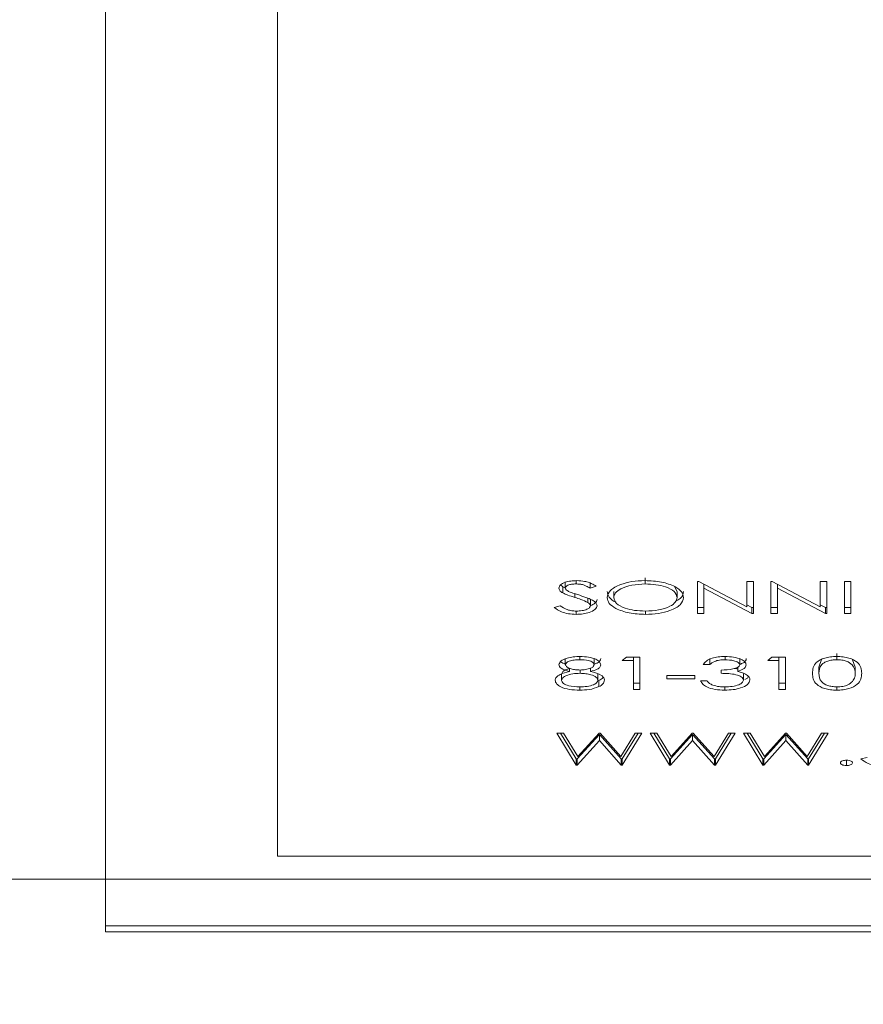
# Model space of a CAD drawing. Header units: millimetres. Extents: x 7483 to 13091, y 8111 to 13871.
# Tile 214 of 256: x 10453.1 to 10454.33, y 9250.18 to 9251.62. Entities that reach past the tile are written whole.
import ezdxf

# ---------------------------------------------------------------- set-up
doc = ezdxf.new("R2010")
doc.units = ezdxf.units.MM
doc.layers.add('_A_WYCIERACZKA', color=7, linetype='Continuous', lineweight=5, true_color=0xa5a5a5)
doc.layers.add('wymiary', color=7, linetype='Continuous', lineweight=5, true_color=0xb2b2b2)
doc.layers.add('_A_ŚLUSARKA WYPEŁNIENIE', color=7, linetype='Continuous', true_color=0x4c4a44)

# ---------------------------------------------------------------- blocks, each defined once
blk = doc.blocks.new('fgdgdgdfg')
at = {"layer": '_A_ŚLUSARKA WYPEŁNIENIE', "lineweight": 9}
h = blk.add_hatch(dxfattribs=at)
h.set_pattern_fill('HONEY', color=0, angle=180)
h.set_pattern_definition([(180, (56132.2607, -3400.6895), (-4.7625, 2.74963064), [3.175, -6.35]), (60, (56132.2607, -3400.6895), (4.76249999, 2.74963066), [3.175, -6.35]), (120, (56132.2607, -3400.6895), (-1e-08, 5.49926131), [-6.35, 3.175])])
h.paths.add_polyline_path([(5818.2291, 11642.9333), (5818.2291, 11484.9333), (6001.2291, 11484.9333), (6001.2291, 11642.9333)])
blk = doc.blocks.new('A$C68926FC6')
at = {"color": 7, "linetype": 'Continuous'}
for p, q in [((769.994, -2.235), (719.994, -2.235)), ((769.994, -57.4), (769.994, -2.235)), ((769.994, -2.325), (719.994, -2.325)), ((767.494, -3.338), (722.494, -3.338)), ((767.494, -56.297), (767.494, -3.338)), ((759.213, -4.656), (759.213, -4.734)), ((759.477, -5.129), (759.763, -4.662)), ((759.763, -4.662), (759.776, -4.662)), ((759.763, -4.662), (759.763, -4.752)), ((759.776, -4.662), (760.095, -5.019)), ((759.776, -4.662), (759.776, -4.752)), ((760.095, -5.019), (760.417, -4.662)), ((760.417, -4.662), (760.431, -4.662)), ((760.417, -4.662), (760.417, -4.752)), ((760.431, -4.662), (760.712, -5.129)), ((760.431, -4.662), (760.431, -4.752)), ((760.834, -5.129), (761.12, -4.662)), ((761.12, -4.662), (761.133, -4.662)), ((761.12, -4.662), (761.12, -4.752)), ((761.133, -4.662), (761.452, -5.019)), ((761.133, -4.662), (761.133, -4.752)), ((761.452, -5.019), (761.774, -4.662)), ((761.774, -4.662), (761.787, -4.662)), ((761.774, -4.662), (761.774, -4.752)), ((761.787, -4.662), (762.069, -5.129)), ((761.787, -4.662), (761.787, -4.752)), ((762.191, -5.129), (762.476, -4.662)), ((762.476, -4.662), (762.49, -4.662)), ((762.476, -4.662), (762.476, -4.752)), ((762.49, -4.662), (762.808, -5.019)), ((762.49, -4.662), (762.49, -4.752)), ((762.808, -5.019), (763.131, -4.662)), ((763.131, -4.662), (763.144, -4.662)), ((763.131, -4.662), (763.131, -4.752)), ((763.144, -4.662), (763.426, -5.129)), ((763.144, -4.662), (763.144, -4.752)), ((759.002, -4.752), (758.913, -4.776)), ((759.532, -5.129), (759.763, -4.752)), ((759.783, -4.789), (759.574, -5.129)), ((759.763, -4.752), (759.776, -4.752)), ((759.776, -4.752), (760.095, -5.109)), ((760.085, -5.129), (759.783, -4.789)), ((760.095, -5.109), (760.417, -4.752)), ((760.407, -4.787), (760.099, -5.129)), ((760.614, -5.129), (760.407, -4.787)), ((760.417, -4.752), (760.431, -4.752)), ((760.431, -4.752), (760.658, -5.129)), ((760.889, -5.129), (761.12, -4.752)), ((761.139, -4.789), (760.931, -5.129)), ((761.12, -4.752), (761.133, -4.752)), ((761.133, -4.752), (761.452, -5.109)), ((761.442, -5.129), (761.139, -4.789)), ((761.452, -5.109), (761.774, -4.752)), ((761.764, -4.787), (761.456, -5.129)), ((761.971, -5.129), (761.764, -4.787)), ((761.774, -4.752), (761.787, -4.752)), ((761.787, -4.752), (762.015, -5.129)), ((762.246, -5.129), (762.476, -4.752)), ((762.496, -4.789), (762.288, -5.129)), ((762.476, -4.752), (762.49, -4.752)), ((762.49, -4.752), (762.808, -5.109)), ((762.799, -5.129), (762.496, -4.789)), ((762.808, -5.109), (763.131, -4.752)), ((763.12, -4.787), (762.812, -5.129)), ((763.328, -5.129), (763.12, -4.787)), ((763.131, -4.752), (763.144, -4.752)), ((763.144, -4.752), (763.372, -5.129)), ((759.574, -5.129), (759.477, -5.129)), ((760.099, -5.129), (760.085, -5.129)), ((760.095, -5.019), (760.095, -5.109)), ((760.712, -5.129), (760.614, -5.129)), ((760.931, -5.129), (760.834, -5.129)), ((761.456, -5.129), (761.442, -5.129)), ((761.452, -5.019), (761.452, -5.109)), ((762.069, -5.129), (761.971, -5.129)), ((762.288, -5.129), (762.191, -5.129)), ((762.812, -5.129), (762.799, -5.129)), ((762.808, -5.019), (762.808, -5.109)), ((763.426, -5.129), (763.328, -5.129)), ((759.354, -5.754), (759.354, -5.802)), ((760.102, -5.765), (760.196, -5.765)), ((760.102, -6.233), (760.102, -5.765)), ((760.102, -5.855), (760.196, -5.855)), ((760.196, -5.765), (760.196, -6.185)), ((760.983, -5.754), (760.983, -5.801)), ((762.218, -5.765), (762.313, -5.765)), ((762.218, -6.233), (762.218, -5.765)), ((762.218, -5.855), (762.313, -5.855)), ((762.313, -5.765), (762.313, -6.185)), ((762.814, -5.805), (762.814, -5.895)), ((763.095, -5.754), (763.095, -5.802)), ((759.084, -5.999), (759.084, -6.089)), ((759.613, -5.999), (759.613, -6.089)), ((760.712, -5.9), (760.712, -5.99)), ((761.038, -5.999), (761.038, -6.047)), ((761.336, -5.891), (761.241, -5.891)), ((761.418, -5.969), (761.418, -5.921)), ((761.418, -5.921), (761.825, -5.921)), ((761.825, -5.969), (761.418, -5.969)), ((761.825, -5.921), (761.825, -5.969)), ((762.814, -5.895), (762.835, -5.888)), ((762.829, -5.901), (762.829, -5.99)), ((763.088, -5.999), (763.088, -6.047)), ((763.358, -5.896), (763.358, -5.986)), ((759.084, -6.089), (759.123, -6.193)), ((759.577, -6.202), (759.613, -6.089)), ((760.766, -6.123), (760.766, -6.213)), ((760.795, -6.027), (760.795, -6.087)), ((761.201, -6.125), (761.296, -6.125)), ((761.201, -6.125), (761.201, -6.214)), ((762.883, -6.125), (762.883, -6.215)), ((762.938, -6.026), (762.938, -6.073)), ((763.244, -6.026), (763.244, -6.075)), ((763.304, -6.124), (763.304, -6.214)), ((759.351, -6.197), (759.351, -6.286)), ((760.297, -6.233), (760.102, -6.233)), ((760.196, -6.185), (760.359, -6.185)), ((760.196, -6.185), (760.196, -6.233)), ((760.359, -6.185), (760.297, -6.233)), ((760.979, -6.197), (760.979, -6.244)), ((762.414, -6.233), (762.218, -6.233)), ((762.313, -6.185), (762.476, -6.185)), ((762.313, -6.185), (762.313, -6.233)), ((762.476, -6.185), (762.414, -6.233)), ((763.094, -6.197), (763.094, -6.244)), ((759.147, -7.336), (759.147, -6.869)), ((759.147, -6.869), (759.242, -6.869)), ((759.242, -6.869), (759.242, -7.336)), ((759.498, -6.869), (759.519, -6.869)), ((759.498, -7.336), (759.498, -6.869)), ((759.519, -6.869), (760.217, -7.236)), ((759.519, -6.869), (759.519, -6.959)), ((760.217, -6.869), (760.312, -6.869)), ((760.217, -7.236), (760.217, -6.869)), ((760.312, -6.869), (760.312, -7.336)), ((760.567, -6.869), (760.589, -6.869)), ((760.567, -7.336), (760.567, -6.869)), ((760.589, -6.869), (761.287, -7.236)), ((760.589, -6.869), (760.589, -6.959)), ((761.287, -6.869), (761.381, -6.869)), ((761.287, -7.236), (761.287, -6.869)), ((761.381, -6.869), (761.381, -7.336)), ((762.137, -6.857), (762.137, -6.905)), ((763.145, -6.857), (763.145, -6.905)), ((759.147, -6.959), (759.242, -6.959)), ((759.498, -6.959), (759.519, -6.959)), ((759.519, -6.959), (759.593, -6.997)), ((759.593, -6.968), (759.593, -7.336)), ((760.292, -7.336), (759.593, -6.968)), ((760.217, -6.959), (760.312, -6.959)), ((760.567, -6.959), (760.589, -6.959)), ((760.589, -6.959), (760.662, -6.997)), ((760.662, -6.968), (760.662, -7.336)), ((761.362, -7.336), (760.662, -6.968)), ((761.287, -6.959), (761.381, -6.959)), ((762.937, -6.984), (762.937, -7.074)), ((763.466, -6.959), (763.377, -6.983)), ((761.678, -7.103), (761.678, -7.192)), ((762.6, -7.1), (762.6, -7.19)), ((762.975, -7.03), (762.975, -7.093)), ((763.166, -7.104), (763.166, -7.158)), ((760.217, -7.236), (760.217, -7.296)), ((761.287, -7.236), (761.287, -7.296)), ((761.678, -7.192), (761.713, -7.261)), ((762.141, -7.3), (762.141, -7.39)), ((762.856, -7.269), (762.942, -7.24)), ((762.942, -7.24), (762.942, -7.312)), ((763.148, -7.3), (763.148, -7.347)), ((763.304, -7.241), (763.304, -7.331)), ((763.304, -7.243), (763.339, -7.257)), ((763.339, -7.168), (763.339, -7.257)), ((763.339, -7.257), (763.375, -7.286)), ((759.242, -7.336), (759.147, -7.336)), ((759.593, -7.336), (759.498, -7.336)), ((760.312, -7.336), (760.292, -7.336)), ((760.662, -7.336), (760.567, -7.336)), ((761.381, -7.336), (761.362, -7.336))]:
    blk.add_line(p, q, dxfattribs=at)
for points, knots in [([(758.681, -4.65), (758.72, -4.652), (758.798, -4.655), (758.919, -4.691), (758.971, -4.729), (759.002, -4.752)], [0, 0, 0, 0, 0.279812, 0.5596774, 1, 1, 1, 1]), ([(759.125, -4.695), (759.126, -4.689), (759.129, -4.678), (759.153, -4.665), (759.182, -4.657), (759.203, -4.657), (759.213, -4.656)], [0, 0, 0, 0, 0.279612, 0.559331, 0.779785, 1, 1, 1, 1]), ([(759.213, -4.734), (759.2, -4.733), (759.174, -4.732), (759.145, -4.721), (759.127, -4.709), (759.125, -4.7), (759.125, -4.695)], [0, 0, 0, 0, 0.279262, 0.559148, 0.779487, 1, 1, 1, 1]), ([(759.213, -4.656), (759.226, -4.657), (759.252, -4.658), (759.28, -4.669), (759.298, -4.682), (759.3, -4.691), (759.301, -4.695)], [0, 0, 0, 0, 0.279648, 0.559336, 0.779634, 1, 1, 1, 1]), ([(759.301, -4.695), (759.299, -4.701), (759.296, -4.712), (759.272, -4.725), (759.243, -4.733), (759.223, -4.734), (759.213, -4.734)], [0, 0, 0, 0, 0.279572, 0.559129, 0.779221, 1, 1, 1, 1]), ([(758.989, -5.999), (758.995, -5.943), (759.004, -5.859), (759.148, -5.781), (759.261, -5.757), (759.323, -5.755), (759.354, -5.754)], [0, 0, 0, 0, 0.4993785, 0.7487226, 0.8743702, 1, 1, 1, 1]), ([(759.351, -5.801), (759.322, -5.803), (759.264, -5.806), (759.175, -5.833), (759.143, -5.863), (759.124, -5.882)], [0, 0, 0, 0, 0.280325, 0.560843, 1, 1, 1, 1]), ([(759.613, -5.999), (759.612, -5.955), (759.611, -5.89), (759.509, -5.826), (759.424, -5.805), (759.375, -5.803), (759.351, -5.801)], [0, 0, 0, 0, 0.500311, 0.74911, 0.874698, 1, 1, 1, 1]), ([(759.354, -5.754), (759.385, -5.755), (759.447, -5.757), (759.559, -5.781), (759.698, -5.86), (759.704, -5.943), (759.708, -5.999)], [0, 0, 0, 0, 0.12554, 0.251107, 0.500263, 1, 1, 1, 1]), ([(760.617, -5.904), (760.625, -5.881), (760.64, -5.835), (760.739, -5.785), (760.86, -5.758), (760.942, -5.755), (760.983, -5.754)], [0, 0, 0, 0, 0.279295, 0.558865, 0.779255, 1, 1, 1, 1]), ([(760.982, -5.801), (760.945, -5.802), (760.872, -5.805), (760.783, -5.829), (760.723, -5.862), (760.716, -5.888), (760.712, -5.9)], [0, 0, 0, 0, 0.280502, 0.560128, 0.780326, 1, 1, 1, 1]), ([(761.158, -5.827), (761.128, -5.818), (761.073, -5.803), (761.01, -5.802), (760.982, -5.801)], [0, 0, 0, 0, 0.558684, 1, 1, 1, 1]), ([(760.983, -5.754), (761.032, -5.755), (761.129, -5.759), (761.243, -5.795), (761.31, -5.842), (761.327, -5.875), (761.336, -5.891)], [0, 0, 0, 0, 0.279904, 0.558984, 0.779239, 1, 1, 1, 1]), ([(761.241, -5.891), (761.232, -5.878), (761.214, -5.853), (761.175, -5.835), (761.158, -5.827)], [0, 0, 0, 0, 0.560757, 1, 1, 1, 1]), ([(762.734, -5.902), (762.738, -5.882), (762.746, -5.846), (762.793, -5.817), (762.814, -5.805)], [0, 0, 0, 0, 0.55933, 1, 1, 1, 1]), ([(762.814, -5.805), (762.86, -5.788), (762.941, -5.757), (763.048, -5.755), (763.095, -5.754)], [0, 0, 0, 0, 0.557849, 1, 1, 1, 1]), ([(763.094, -5.801), (763.057, -5.803), (762.985, -5.805), (762.897, -5.829), (762.839, -5.863), (762.832, -5.888), (762.829, -5.901)], [0, 0, 0, 0, 0.28059, 0.560007, 0.78021, 1, 1, 1, 1]), ([(763.358, -5.896), (763.352, -5.881), (763.34, -5.849), (763.242, -5.808), (763.15, -5.804), (763.094, -5.801)], [0, 0, 0, 0, 0.279833, 0.56026, 1, 1, 1, 1]), ([(763.095, -5.754), (763.146, -5.755), (763.248, -5.758), (763.367, -5.796), (763.439, -5.845), (763.448, -5.88), (763.453, -5.898)], [0, 0, 0, 0, 0.280556, 0.559269, 0.779809, 1, 1, 1, 1]), ([(759.354, -6.245), (759.323, -6.243), (759.261, -6.241), (759.147, -6.217), (759.004, -6.139), (758.995, -6.055), (758.989, -5.999)], [0, 0, 0, 0, 0.125631, 0.251182, 0.500595, 1, 1, 1, 1]), ([(759.124, -5.882), (759.11, -5.903), (759.086, -5.942), (759.085, -5.981), (759.084, -5.999)], [0, 0, 0, 0, 0.559588, 1, 1, 1, 1]), ([(759.084, -5.999), (759.088, -6.042), (759.094, -6.107), (759.193, -6.172), (759.278, -6.193), (759.327, -6.195), (759.351, -6.197)], [0, 0, 0, 0, 0.500045, 0.748949, 0.874572, 1, 1, 1, 1]), ([(759.351, -6.197), (759.375, -6.196), (759.424, -6.193), (759.488, -6.177), (759.539, -6.154), (759.61, -6.097), (759.611, -6.043), (759.613, -5.999)], [0, 0, 0, 0, 0.125105, 0.250415, 0.375476, 0.500822, 1, 1, 1, 1]), ([(759.708, -5.999), (759.704, -6.055), (759.699, -6.124), (759.6, -6.195), (759.531, -6.222), (759.447, -6.241), (759.385, -6.243), (759.354, -6.245)], [0, 0, 0, 0, 0.498719, 0.624163, 0.749472, 0.874714, 1, 1, 1, 1]), ([(760.68, -5.987), (760.66, -5.973), (760.624, -5.947), (760.619, -5.917), (760.617, -5.904)], [0, 0, 0, 0, 0.559455, 1, 1, 1, 1]), ([(760.644, -5.946), (760.646, -5.94), (760.651, -5.925), (760.676, -5.914), (760.691, -5.908)], [0, 0, 0, 0, 0.426791, 1, 1, 1, 1]), ([(760.795, -6.027), (760.77, -6.021), (760.726, -6.011), (760.694, -5.995), (760.68, -5.987)], [0, 0, 0, 0, 0.559822, 1, 1, 1, 1]), ([(760.712, -5.9), (760.714, -5.908), (760.717, -5.925), (760.75, -5.954), (760.848, -5.994), (760.962, -5.997), (761.038, -5.999)], [0, 0, 0, 0, 0.1255904, 0.2511977, 0.5006054, 1, 1, 1, 1]), ([(762.938, -6.026), (762.878, -6.01), (762.795, -5.987), (762.74, -5.937), (762.736, -5.913), (762.734, -5.902)], [0, 0, 0, 0, 0.558244, 0.779071, 1, 1, 1, 1]), ([(762.754, -5.945), (762.755, -5.941), (762.762, -5.922), (762.791, -5.907), (762.814, -5.895)], [0, 0, 0, 0, 0.202268, 1, 1, 1, 1]), ([(762.829, -5.901), (762.835, -5.916), (762.847, -5.947), (762.923, -5.978), (763.004, -5.996), (763.06, -5.998), (763.088, -5.999)], [0, 0, 0, 0, 0.278303, 0.558559, 0.779175, 1, 1, 1, 1]), ([(763.088, -5.999), (763.125, -5.998), (763.199, -5.995), (763.287, -5.969), (763.347, -5.935), (763.354, -5.909), (763.358, -5.896)], [0, 0, 0, 0, 0.280269, 0.560127, 0.78034, 1, 1, 1, 1]), ([(763.453, -5.898), (763.449, -5.913), (763.442, -5.944), (763.371, -5.993), (763.292, -6.013), (763.244, -6.026)], [0, 0, 0, 0, 0.2799734, 0.5598717, 1, 1, 1, 1]), ([(763.244, -6.067), (763.26, -6.063), (763.3, -6.053), (763.347, -6.024), (763.354, -5.999), (763.358, -5.986)], [0, 0, 0, 0, 0.235775, 0.618343, 1, 1, 1, 1]), ([(760.671, -6.123), (760.673, -6.112), (760.677, -6.091), (760.715, -6.055), (760.765, -6.038), (760.795, -6.027)], [0, 0, 0, 0, 0.280538, 0.560864, 1, 1, 1, 1]), ([(760.98, -6.245), (760.938, -6.242), (760.852, -6.238), (760.749, -6.208), (760.684, -6.168), (760.676, -6.138), (760.671, -6.123)], [0, 0, 0, 0, 0.280077, 0.559912, 0.78012, 1, 1, 1, 1]), ([(760.671, -6.213), (760.673, -6.202), (760.677, -6.181), (760.708, -6.15), (760.747, -6.136), (760.766, -6.129)], [0, 0, 0, 0, 0.330678, 0.661047, 1, 1, 1, 1]), ([(761.038, -6.047), (760.978, -6.049), (760.888, -6.053), (760.801, -6.08), (760.771, -6.104), (760.768, -6.117), (760.766, -6.123)], [0, 0, 0, 0, 0.499387, 0.748996, 0.874556, 1, 1, 1, 1]), ([(760.766, -6.123), (760.772, -6.136), (760.782, -6.16), (760.864, -6.19), (760.935, -6.194), (760.979, -6.197)], [0, 0, 0, 0, 0.278888, 0.560173, 1, 1, 1, 1]), ([(760.795, -6.057), (760.803, -6.062), (760.816, -6.069), (760.836, -6.07), (760.842, -6.071)], [0, 0, 0, 0, 0.669221, 1, 1, 1, 1]), ([(760.979, -6.197), (761.007, -6.196), (761.062, -6.194), (761.149, -6.17), (761.181, -6.142), (761.201, -6.125)], [0, 0, 0, 0, 0.28077, 0.560339, 1, 1, 1, 1]), ([(761.296, -6.125), (761.283, -6.143), (761.259, -6.179), (761.178, -6.218), (761.08, -6.241), (761.014, -6.243), (760.98, -6.245)], [0, 0, 0, 0, 0.280253, 0.559738, 0.779797, 1, 1, 1, 1]), ([(762.788, -6.123), (762.79, -6.112), (762.795, -6.088), (762.845, -6.052), (762.903, -6.036), (762.938, -6.026)], [0, 0, 0, 0, 0.280173, 0.560302, 1, 1, 1, 1]), ([(763.088, -6.245), (763.046, -6.242), (762.962, -6.238), (762.863, -6.208), (762.8, -6.167), (762.792, -6.138), (762.788, -6.123)], [0, 0, 0, 0, 0.279957, 0.55964, 0.779984, 1, 1, 1, 1]), ([(762.788, -6.213), (762.791, -6.202), (762.796, -6.178), (762.831, -6.15), (762.868, -6.139), (762.883, -6.134)], [0, 0, 0, 0, 0.373052, 0.746045, 1, 1, 1, 1]), ([(763.09, -6.047), (763.062, -6.048), (763.006, -6.051), (762.938, -6.07), (762.893, -6.096), (762.886, -6.115), (762.883, -6.125)], [0, 0, 0, 0, 0.280246, 0.560129, 0.780426, 1, 1, 1, 1]), ([(762.883, -6.125), (762.889, -6.137), (762.9, -6.161), (762.978, -6.192), (763.05, -6.195), (763.094, -6.197)], [0, 0, 0, 0, 0.278968, 0.559939, 1, 1, 1, 1]), ([(763.399, -6.125), (763.391, -6.143), (763.376, -6.181), (763.289, -6.22), (763.189, -6.241), (763.122, -6.243), (763.088, -6.245)], [0, 0, 0, 0, 0.2787813, 0.5584438, 0.779183, 1, 1, 1, 1]), ([(763.304, -6.124), (763.298, -6.112), (763.286, -6.087), (763.223, -6.063), (763.157, -6.049), (763.112, -6.048), (763.09, -6.047)], [0, 0, 0, 0, 0.277779, 0.558229, 0.779112, 1, 1, 1, 1]), ([(763.094, -6.197), (763.122, -6.196), (763.177, -6.194), (763.245, -6.177), (763.295, -6.153), (763.301, -6.134), (763.304, -6.124)], [0, 0, 0, 0, 0.280519, 0.560509, 0.780625, 1, 1, 1, 1]), ([(763.244, -6.026), (763.289, -6.039), (763.353, -6.058), (763.393, -6.097), (763.397, -6.115), (763.399, -6.125)], [0, 0, 0, 0, 0.557709, 0.778964, 1, 1, 1, 1]), ([(763.304, -6.138), (763.328, -6.145), (763.356, -6.153), (763.369, -6.166), (763.371, -6.168)], [0, 0, 0, 0, 0.827192, 1, 1, 1, 1]), ([(761.583, -7.102), (761.592, -7.066), (761.611, -6.994), (761.761, -6.913), (761.944, -6.864), (762.073, -6.859), (762.137, -6.857)], [0, 0, 0, 0, 0.279655, 0.559336, 0.779597, 1, 1, 1, 1]), ([(762.137, -6.857), (762.219, -6.861), (762.383, -6.869), (762.566, -6.935), (762.678, -7.015), (762.69, -7.072), (762.695, -7.1)], [0, 0, 0, 0, 0.27968, 0.559376, 0.779658, 1, 1, 1, 1]), ([(762.842, -6.983), (762.848, -6.964), (762.86, -6.926), (762.945, -6.885), (763.042, -6.86), (763.111, -6.858), (763.145, -6.857)], [0, 0, 0, 0, 0.2791766, 0.5591193, 0.7794881, 1, 1, 1, 1]), ([(763.145, -6.857), (763.184, -6.859), (763.262, -6.862), (763.383, -6.897), (763.435, -6.935), (763.466, -6.959)], [0, 0, 0, 0, 0.279929, 0.559652, 1, 1, 1, 1]), ([(762.141, -6.905), (762.074, -6.908), (761.94, -6.915), (761.784, -6.966), (761.692, -7.033), (761.683, -7.079), (761.678, -7.103)], [0, 0, 0, 0, 0.279763, 0.559371, 0.779648, 1, 1, 1, 1]), ([(762.6, -7.1), (762.592, -7.071), (762.576, -7.012), (762.448, -6.949), (762.298, -6.91), (762.193, -6.907), (762.141, -6.905)], [0, 0, 0, 0, 0.279404, 0.559095, 0.779418, 1, 1, 1, 1]), ([(763.092, -7.134), (763.052, -7.121), (762.986, -7.099), (762.906, -7.063), (762.854, -7.026), (762.846, -6.997), (762.842, -6.983)], [0, 0, 0, 0, 0.340509, 0.560731, 0.780598, 1, 1, 1, 1]), ([(762.842, -7.073), (762.847, -7.053), (762.856, -7.019), (762.913, -6.995), (762.937, -6.984)], [0, 0, 0, 0, 0.560319, 1, 1, 1, 1]), ([(763.145, -6.905), (763.116, -6.906), (763.059, -6.908), (762.99, -6.927), (762.946, -6.954), (762.94, -6.974), (762.937, -6.984)], [0, 0, 0, 0, 0.2803316, 0.5602009, 0.7801589, 1, 1, 1, 1]), ([(762.937, -6.984), (762.94, -6.993), (762.945, -7.01), (762.966, -7.024), (762.975, -7.03)], [0, 0, 0, 0, 0.559011, 1, 1, 1, 1]), ([(763.377, -6.983), (763.346, -6.961), (763.302, -6.931), (763.212, -6.908), (763.167, -6.906), (763.145, -6.905)], [0, 0, 0, 0, 0.559368, 0.779709, 1, 1, 1, 1]), ([(761.583, -7.192), (761.588, -7.155), (761.596, -7.101), (761.674, -7.062), (761.698, -7.051)], [0, 0, 0, 0, 0.69799, 1, 1, 1, 1]), ([(762.146, -7.348), (762.063, -7.344), (761.897, -7.336), (761.712, -7.27), (761.599, -7.189), (761.588, -7.131), (761.583, -7.102)], [0, 0, 0, 0, 0.2797869, 0.5593802, 0.7795824, 1, 1, 1, 1]), ([(761.678, -7.103), (761.686, -7.132), (761.702, -7.192), (761.831, -7.256), (761.983, -7.293), (762.089, -7.298), (762.141, -7.3)], [0, 0, 0, 0, 0.279465, 0.558871, 0.779567, 1, 1, 1, 1]), ([(762.141, -7.3), (762.208, -7.296), (762.342, -7.288), (762.494, -7.236), (762.586, -7.17), (762.596, -7.124), (762.6, -7.1)], [0, 0, 0, 0, 0.279693, 0.559355, 0.779626, 1, 1, 1, 1]), ([(762.695, -7.1), (762.686, -7.136), (762.666, -7.208), (762.521, -7.29), (762.338, -7.339), (762.21, -7.345), (762.146, -7.348)], [0, 0, 0, 0, 0.279732, 0.559323, 0.779708, 1, 1, 1, 1]), ([(762.566, -7.033), (762.567, -7.033), (762.618, -7.051), (762.675, -7.107), (762.688, -7.162), (762.695, -7.19)], [0, 0, 0, 0, 0.0040843, 0.501975, 1, 1, 1, 1]), ([(762.975, -7.03), (763.008, -7.045), (763.066, -7.073), (763.135, -7.095), (763.166, -7.104)], [0, 0, 0, 0, 0.5596, 1, 1, 1, 1]), ([(763.234, -7.18), (763.208, -7.171), (763.161, -7.156), (763.113, -7.141), (763.092, -7.134)], [0, 0, 0, 0, 0.559944, 1, 1, 1, 1]), ([(763.166, -7.104), (763.201, -7.115), (763.262, -7.134), (763.316, -7.157), (763.339, -7.168)], [0, 0, 0, 0, 0.560505, 1, 1, 1, 1]), ([(763.138, -7.348), (763.098, -7.346), (763.033, -7.342), (762.956, -7.32), (762.902, -7.296), (762.871, -7.278), (762.856, -7.269)], [0, 0, 0, 0, 0.338734, 0.558819, 0.779322, 1, 1, 1, 1]), ([(762.942, -7.24), (762.96, -7.25), (762.99, -7.267), (763.04, -7.287), (763.092, -7.298), (763.13, -7.299), (763.148, -7.3)], [0, 0, 0, 0, 0.340395, 0.5605596, 0.7801198, 1, 1, 1, 1]), ([(763.399, -7.239), (763.394, -7.255), (763.385, -7.289), (763.313, -7.325), (763.226, -7.344), (763.167, -7.347), (763.138, -7.348)], [0, 0, 0, 0, 0.27954, 0.558791, 0.779337, 1, 1, 1, 1]), ([(763.148, -7.3), (763.17, -7.299), (763.213, -7.298), (763.265, -7.283), (763.298, -7.263), (763.302, -7.248), (763.304, -7.241)], [0, 0, 0, 0, 0.280257, 0.55997, 0.779937, 1, 1, 1, 1]), ([(763.304, -7.241), (763.302, -7.234), (763.3, -7.221), (763.277, -7.2), (763.25, -7.188), (763.234, -7.18)], [0, 0, 0, 0, 0.27998, 0.559764, 1, 1, 1, 1]), ([(763.339, -7.168), (763.358, -7.18), (763.391, -7.201), (763.396, -7.227), (763.399, -7.239)], [0, 0, 0, 0, 0.559835, 1, 1, 1, 1])]:
    blk.add_open_spline(points, degree=3, knots=knots, dxfattribs=at)
blk = doc.blocks.new('c.o. ściany_2024-09-18')
at = {"xscale": 0.1, "yscale": 0.1, "zscale": 0.1, "rotation": 180}
blk.add_blockref('A$C68926FC6', (1795.9344, -2201.3478), dxfattribs=at)

msp = doc.modelspace()

# ---------------------------------------------------------------- block references
at = {"layer": '_A_WYCIERACZKA'}
msp.add_blockref('fgdgdgdfg', (4617.37, -2349.0217), dxfattribs=at)
at = {"layer": 'wymiary'}
msp.add_blockref('c.o. ściany_2024-09-18', (8734.2884, 11451.4122), dxfattribs=at)

doc.saveas('drawing.dxf')
